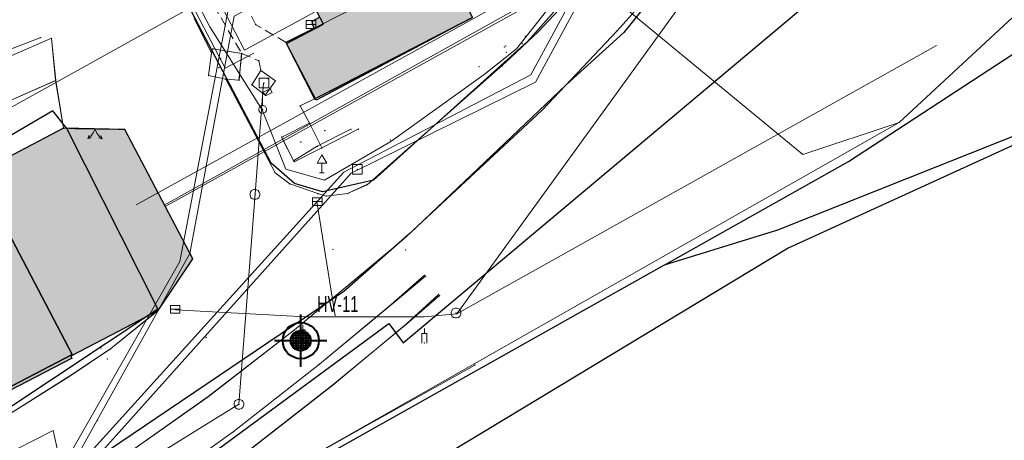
# Model space of a CAD drawing. Header units: metres. Extents: x -535942 to -530626, y -1087729 to -1086275.
# Tile 94 of 247: x -534246 to -534185, y -1086961 to -1086934. Entities that reach past the tile are written whole.
import ezdxf
from ezdxf.enums import TextEntityAlignment as Align

# ---------------------------------------------------------------- set-up
doc = ezdxf.new("R2010")
doc.units = ezdxf.units.M
doc.linetypes.add('C_2', pattern=[0.9, 0.6, -0.3])
for name, color, linetype in [('18', 7, 'Continuous'), ('2', 7, 'Continuous'), ('23', 7, 'Continuous'), ('25', 7, 'Continuous'), ('32', 7, 'Continuous'), ('34', 7, 'Continuous'), ('8', 7, 'Continuous'), ('_blok katastr', 7, 'Continuous'), ('_blok SS sítě', 7, 'Continuous'), ('_blok vrty G Consult', 7, 'Continuous'), ('_blok zaměření - nové', 7, 'Continuous'), ('AG_srafy SS budovy', 252, 'Continuous'), ('Hodnoty_hladiny', 7, 'Continuous'), ('Vrty_popis', 7, 'Continuous')]:
    doc.layers.add(name, color=color, linetype=linetype)
doc.layers.add('AG revizni oblacek', color=111, linetype='Continuous', plot=False)
doc.layers.add('AG_revizni oblacek', color=111, linetype='Continuous', plot=False)
for name, color, linetype, lineweight in [('AG slabo podzemni', 251, 'G_VED_670_PN', 13), ('AG voda chladící přívod', 120, 'HP_02_920CHVP', 13), ('AG voda chladící vratna', 120, 'HP_02_921CHVV', 13), ('AG_SS kanal_déšť', 251, 'G_POTR_626_PN', 13), ('AG_SS osvětlení', 251, 'HP_04_VO', 13), ('AG_SS parovod', 251, 'G_POTR_654_PN', 13), ('AG_SS voda pitna', 251, 'G_POTR_616_PN', 13)]:
    doc.layers.add(name, color=color, linetype=linetype, lineweight=lineweight)
for name, color, linetype, lineweight, true_color in [('AG_Demolice', 7, 'Continuous', 25, 0xff8000), ('BT_hranice_budov', 7, 'Continuous', 30, 0x007f00), ('Značka předmět vrt', 7, 'Continuous', 0, 0x27eff2)]:
    doc.layers.add(name, color=color, linetype=linetype, lineweight=lineweight, true_color=true_color)
doc.layers.add('BT_hranice_parcel', color=7, linetype='Continuous', true_color=0x007f00)
doc.layers.add('BT_vnitrni_kresby', color=7, linetype='Continuous', true_color=0x007f00)
doc.styles.add('PM-Poznámka', font='ARIALN.TTF', dxfattribs={"width": 0.8})
doc.styles.add('ROMANS', font='romans')
doc.styles.get("Standard").update_dxf_attribs({"font": 'ARIALN.TTF'})
doc.linetypes.add('G_POTR_616_PN', pattern='A,0.5,-1,2,-6.5,[2,hpfmlin.shx,S=1,R=0,X=0,Y=0],-6.5,2,-1,0.5', length=20)
doc.linetypes.add('G_POTR_626_PN', pattern='A,0.5,-1,2,-6.5,[8,hpfmlin.shx,S=1,R=0,X=0,Y=0],-6.5,2,-1,0.5', length=20)
doc.linetypes.add('G_POTR_654_PN', pattern='A,0.5,-1,2,-6.5,[18,hpfmlin.shx,S=1,R=0,X=0,Y=0],-6.5,2,-1,0.5', length=20)
doc.linetypes.add('G_VED_670_PN', pattern='A,0.5,-1,2,-6.5,[31,hpfmlin.shx,S=1,R=0,X=0,Y=0],-6.5,2,-1,0.5', length=20)
doc.linetypes.add('HP_02_920CHVP', pattern='A,0.5,-1.2,-6.5,[3,hpfmlin.shx,S=1,R=0,X=0,Y=0],-0.8,["CHVP",Standard,S=1.7,R=0,X=3,Y=-0.8],-9,2,-1,0.5', length=21.5)
doc.linetypes.add('HP_02_921CHVV', pattern='A,0.5,-1.2,-6.5,[3,hpfmlin.shx,S=1,R=0,X=0,Y=0],-0.8,["CHVV",Standard,S=1.7,R=0,X=3,Y=-0.8],-9,2,-1,0.5', length=21.5)
doc.linetypes.add('HP_04_VO', pattern='A,0.5,-1,2,-5,[28,hpfmlin.shx,S=1,R=0,X=0,Y=0],-0.8,["VO",ROMANS,S=1.7,R=0,X=2.75,Y=-0.8],-7,2,-1,0.5', length=19.8)
doc.dimstyles.new('RP_Poznámkový', dxfattribs={"dimscale": 0, "dimtxt": 2, "dimasz": 2, "dimexe": 0, "dimexo": 5, "dimgap": 0.5, "dimtad": 1, "dimzin": 1, "dimtxsty": 'PM-Poznámka', "dimblk": 'ARCHTICK', "dimcen": 2.5, "dimclrd": 256, "dimclre": 256, "dimclrt": 256, "dimadec": 5, "dimazin": 0, "dimtm": 1e-09, "dimtfac": 1, "dimtmove": 1, "dimatfit": 3, "dimldrblk": 'CLOSEDBLANK', "dimfxl": 10, "dimfxlon": 1, "dimtfill": 1, "dimlwd": 13, "dimlwe": 13, "dimarcsym": 0})

# ---------------------------------------------------------------- blocks, each defined once
blk = doc.blocks.new('_KATASTR')
at = {"layer": 'BT_hranice_budov', "lineweight": -3}
for points in [[(-534234.21, -1086921.17), (-534236.51, -1086922.38), (-534238.81, -1086918), (-534225.19, -1086911.04), (-534222.93, -1086915.47), (-534229.08, -1086918.61), (-534221.86, -1086932.06), (-534219.63, -1086930.88), (-534217.79, -1086934.36), (-534227.52, -1086939.5), (-534229.37, -1086935.98), (-534227.07, -1086934.77), (-534234.21, -1086921.17)], [(-534242.71, -1086955.35), (-534295.04, -1086982.7), (-534295.44, -1086981.89), (-534359.64, -1087015.44), (-534376.55, -1086982.96), (-534312.53, -1086949.61), (-534312.67, -1086949.34), (-534260.19, -1086922), (-534253.33, -1086935.11), (-534249.09, -1086943.21), (-534248.59, -1086944.16), (-534242.71, -1086955.35)]]:
    blk.add_lwpolyline(points, dxfattribs=at)
at = {"layer": 'BT_hranice_parcel', "lineweight": -3}
for points in [[(-534344.03, -1087032.66), (-534314.99, -1087021.81), (-534305.85, -1087017.47), (-534306.28, -1087016.03), (-534319.97, -1087020.18), (-534307.11, -1087012.85), (-534296.57, -1087005.97), (-534286.39, -1086998.72), (-534279.09, -1086993.44), (-534272.77, -1086988.86), (-534263.58, -1086982.55), (-534264.36, -1086981.27), (-534243.1, -1086968.23), (-534223.01, -1086953.42), (-534222.12, -1086954.63), (-534194.54, -1086931.45), (-534186.7, -1086925.64), (-534173.41, -1086917.25), (-534107.89, -1086876.38), (-534109.47, -1086873.84), (-534112.45, -1086875.3), (-534113.39, -1086873.69)], [(-534205.86, -1086949.78), (-534194.39, -1086943.33), (-534133.38, -1086903.42), (-534120.29, -1086894.9), (-534105.84, -1086886.21), (-534127.7, -1086909.15), (-534141.59, -1086920.35), (-534174.84, -1086938.05), (-534198.81, -1086947.6), (-534205.86, -1086949.78)], [(-534173.64, -1086887.86), (-534179.28, -1086895.59), (-534183.23, -1086899.51), (-534184.9, -1086901.14), (-534189.41, -1086909.99), (-534197.65, -1086922.06), (-534200.92, -1086926.02), (-534208.38, -1086935.29), (-534211.96, -1086938.55), (-534221.67, -1086947.8), (-534225.8, -1086951.43), (-534273.85, -1086983.9)], [(-534203.7, -1086923.82), (-534214.37, -1086935.85), (-534223.95, -1086944.49), (-534227.12, -1086945.21), (-534228.88, -1086944.7), (-534230.33, -1086943.42), (-534244.94, -1086915.53), (-534245.17, -1086914.38), (-534244.81, -1086911.08), (-534241.98, -1086908.05), (-534238.09, -1086906.48), (-534236.63, -1086907.78), (-534236.66, -1086911.25), (-534236.07, -1086915.41), (-534232.89, -1086913.77), (-534232.44, -1086904.43), (-534231.63, -1086903.42), (-534195.51, -1086911.87)], [(-534361.22, -1087021.89), (-534276.34, -1086978.24), (-534253.42, -1086963.15), (-534237.38, -1086952.51), (-534243.05, -1086941.27), (-534243.92, -1086940.17), (-534249.09, -1086943.21), (-534253.33, -1086935.11), (-534249.1, -1086925.82), (-534251.76, -1086920.85), (-534253.81, -1086919.31), (-534254.49, -1086917.85), (-534256.12, -1086916.74), (-534258.85, -1086917.23), (-534270.38, -1086923.13), (-534275.37, -1086925.65), (-534286.23, -1086931.17), (-534363.28, -1086971.23)], [(-534221.86, -1086932.06), (-534219.63, -1086930.88), (-534217.79, -1086934.36), (-534227.52, -1086939.5), (-534229.37, -1086935.98), (-534227.07, -1086934.77), (-534234.21, -1086921.17)], [(-534376.55, -1086982.96), (-534359.64, -1087015.44), (-534295.44, -1086981.89), (-534295.04, -1086982.7), (-534242.71, -1086955.35), (-534248.59, -1086944.16), (-534249.09, -1086943.21)], [(-534205.86, -1086949.78), (-534228.41, -1086962.47), (-534247.19, -1086975.55), (-534296.08, -1087010.03), (-534296.09, -1087010.12), (-534296.26, -1087011.72), (-534307.96, -1087020.8), (-534311.04, -1087022.12), (-534329.96, -1087030.2), (-534390.46, -1087060.51), (-534433.44, -1087086.3)]]:
    blk.add_lwpolyline(points, dxfattribs=at)
at = {"layer": 'BT_vnitrni_kresby', "lineweight": -3}
for points in [[(-534174.84, -1086938.05), (-534198.15, -1086948.72)], [(-534198.15, -1086948.72), (-534233.54, -1086970.12)]]:
    blk.add_lwpolyline(points, dxfattribs=at)
blk = doc.blocks.new('kanalizace SS')
at = {"layer": 'AG_SS kanal_déšť', "ltscale": 0.7}
for p, q in [((-534231.987, -1086936.385), (-534241.402, -1086918.237)), ((-534195.66, -1086920.86), (-534218.77, -1086952.81)), ((-534227.629, -1086934.022), (-534231.987, -1086936.385)), ((-534218.77, -1086952.81), (-534188.924, -1086936.093)), ((-534230.81, -1086938.43), (-534231.33, -1086945.35)), ((-534231.33, -1086945.35), (-534232.33, -1086958.45)), ((-534242.81, -1086964.9), (-534232.33, -1086958.45)), ((-534260.265, -1086968.456), (-534243.888, -1086960.077)), ((-534243.888, -1086960.077), (-534242.81, -1086964.9))]:
    blk.add_line(p, q, dxfattribs=at)
for points in [[(-534227.48, -1086945.81), (-534226.332, -1086952.951)], [(-534236.27, -1086952.56), (-534228.194, -1086953.006), (-534220.794, -1086953.006), (-534218.77, -1086952.81)]]:
    blk.add_lwpolyline(points, dxfattribs=at)
blk = doc.blocks.new('ss pitná voda')
at = {"layer": 'AG_SS voda pitna', "ltscale": 0.7}
blk.add_lwpolyline([(-534244.78, -1086915.352), (-534233.186, -1086937.51), (-534231.4, -1086936.579)], dxfattribs=at)
blk = doc.blocks.new('ss prumyslová voda')
at = {"layer": 'AG voda chladící přívod', "color": 251, "lineweight": 13}
for points in [[(-534230.64, -1086927.97), (-534232.063, -1086929.003), (-534236.013, -1086949.563), (-534242.856, -1086961.561), (-534375.22, -1087030.798), (-534383.662, -1087027.603), (-534385.089, -1087027.887)], [(-534228.765, -1086932.2), (-534232.636, -1086934.267), (-534235.391, -1086949.063), (-534242.83, -1086962.464), (-534375.663, -1087031.85), (-534381.875, -1087048.253), (-534417.469, -1087065.847), (-534522.394, -1087094.497), (-534567.191, -1087105.996), (-534637.656, -1087123.005), (-534637.706, -1087136.313), (-534642.249, -1087137.58), (-534646.477, -1087121.058)], [(-534232.75, -1086932.284), (-534249.831, -1086941.794)]]:
    blk.add_lwpolyline(points, dxfattribs=at)
at = {"layer": 'AG voda chladící vratna', "color": 251, "lineweight": 13}
for points in [[(-534478.219, -1087102.922), (-534477.666, -1087102.752), (-534477.325, -1087102.284), (-534483.284, -1087083.999), (-534417.317, -1087066.303), (-534381.469, -1087048.608), (-534375.182, -1087032.129), (-534241.398, -1086962.004), (-534225.343, -1086944.043), (-534213.877, -1086938.385), (-534201.189, -1086914.918), (-534201.442, -1086914.416)], [(-534384.971, -1087028.357), (-534383.662, -1087028.06), (-534375.321, -1087031.381), (-534241.563, -1086961.434), (-534225.803, -1086944.001), (-534214.161, -1086937.933), (-534201.658, -1086914.834), (-534201.778, -1086914.586)]]:
    blk.add_lwpolyline(points, dxfattribs=at)
blk = doc.blocks.new('ss_vo')
at = {"layer": 'AG_SS osvětlení', "ltscale": 0.7}
for p, q in [((-534241.7436, -1086920.46534), (-534234.14299, -1086934.92985)), ((-534197.23072, -1086942.89627), (-534218.58241, -1086925.27187)), ((-534215.05695, -1086936.30143), (-534206.478, -1086925.449)), ((-534191.249, -1086940.888), (-534178.47933, -1086929.05645)), ((-534234.14299, -1086934.92985), (-534230.891, -1086940.1)), ((-534217.06558, -1086937.90834), (-534215.05695, -1086936.30143)), ((-534222.888, -1086942.081), (-534217.06558, -1086937.90834)), ((-534230.891, -1086940.1), (-534229.41866, -1086943.80032)), ((-534227.726, -1086961.642), (-534191.249, -1086940.888)), ((-534197.23072, -1086942.89627), (-534191.249, -1086940.888)), ((-534227.00956, -1086944.489), (-534222.888, -1086942.081)), ((-534229.41866, -1086943.80032), (-534227.00956, -1086944.489))]:
    blk.add_line(p, q, dxfattribs=at)
blk = doc.blocks.new('ss sdělovací kabel')
at = {"layer": 'AG slabo podzemni', "ltscale": 0.7}
blk.add_line((-534236.92912, -1086946.13914), (-534162.46729, -1086904.80593), dxfattribs=at)
blk = doc.blocks.new('ss_pára')
at = {"layer": 'AG_SS parovod', "ltscale": 0.7}
for p, q in [((-534238.73, -1086946.027), (-534163.406, -1086904.381)), ((-534163.004, -1086904.783), (-534236.982, -1086946.039))]:
    blk.add_line(p, q, dxfattribs=at)
blk = doc.blocks.new('Z38')
at = {"color": 0, "lineweight": -2}
for p, q in [((0.3, 0.24), (-0.3, 0.24)), ((-0.3, 0.24), (-0.3, -0.24)), ((-0.3, 0), (0.3, 0)), ((0.3, -0.24), (0.3, 0.24)), ((-0.3, -0.24), (0.3, -0.24))]:
    blk.add_line(p, q, dxfattribs=at)
blk = doc.blocks.new('Z620')
at = {"color": 0, "lineweight": -2}
for p, q in [((-0.3, 0.06), (-0.27, 0.15)), ((-0.3, -0.06), (-0.3, 0.06)), ((-0.27, 0.15), (-0.21, 0.24)), ((-0.21, 0.24), (-0.06, 0.3)), ((-0.06, 0.3), (0.06, 0.3)), ((0.06, 0.3), (0.21, 0.24)), ((0.21, 0.24), (0.27, 0.15)), ((0.27, 0.15), (0.3, 0.06)), ((0.3, 0.06), (0.3, -0.06)), ((-0.24, -0.21), (-0.3, -0.06)), ((-0.15, -0.27), (-0.24, -0.21)), ((-0.06, -0.3), (-0.15, -0.27)), ((0.06, -0.3), (-0.06, -0.3)), ((0.15, -0.27), (0.06, -0.3)), ((0.24, -0.21), (0.15, -0.27)), ((0.3, -0.06), (0.24, -0.21))]:
    blk.add_line(p, q, dxfattribs=at)
blk = doc.blocks.new('Z527')
at = {"color": 0, "lineweight": -2}
for p, q in [((0, 1.11), (-0.3, 0.6)), ((0.3, 0.6), (0, 1.11)), ((-0.3, 0.6), (0.3, 0.6)), ((-0.15, 0), (0.15, 0)), ((0, 0), (0, 0.6))]:
    blk.add_line(p, q, dxfattribs=at)
blk = doc.blocks.new('Z608')
at = {"color": 0, "lineweight": -2}
for p, q in [((0.3, 0.3), (-0.3, 0.3)), ((-0.3, 0.3), (-0.3, -0.3)), ((0.3, -0.3), (0.3, 0.3)), ((-0.3, -0.3), (0.3, -0.3))]:
    blk.add_line(p, q, dxfattribs=at)
blk = doc.blocks.new('Z13')
at = {"color": 0, "lineweight": -2}
for p, q in [((0, 1.05), (0.54, 1.32)), ((0.48, 1.29), (0.6, 1.05)), ((0, 0.24), (0, 1.05)), ((0.18, 0.84), (0.06, 1.08)), ((0.6, 1.05), (0.18, 0.84)), ((-0.24, 0.06), (-0.18, 0.18)), ((-0.24, -0.06), (-0.24, 0.06)), ((-0.18, 0.18), (-0.06, 0.24)), ((-0.06, 0.24), (0.06, 0.24)), ((0.06, 0.24), (0.18, 0.18)), ((0.18, 0.18), (0.24, 0.06)), ((0.24, 0.06), (0.24, -0.06)), ((-0.18, -0.18), (-0.24, -0.06)), ((-0.06, -0.24), (-0.18, -0.18)), ((0.06, -0.24), (-0.06, -0.24)), ((0.18, -0.18), (0.06, -0.24)), ((0.24, -0.06), (0.18, -0.18))]:
    blk.add_line(p, q, dxfattribs=at)
blk = doc.blocks.new('Z412')
at = {"color": 0, "lineweight": -2}
for p, q in [((0, 0.6), (0, 0.9)), ((-0.15, 0), (-0.15, 0.6)), ((-0.15, 0.6), (0.15, 0.6)), ((0.15, 0.6), (0.15, 0))]:
    blk.add_line(p, q, dxfattribs=at)
blk = doc.blocks.new('Z58')
at = {"color": 0, "lineweight": -2}
for p, q in [((-0.45, 0.6), (-0.24, 0.42)), ((-0.45, 0.6), (-0.36, 0.39)), ((-0.45, 0.6), (-0.24, 0.54)), ((-0.24, 0.42), (-0.12, 0.24)), ((-0.12, 0.24), (0, 0)), ((0, 0), (0.12, 0.24)), ((0.12, 0.24), (0.24, 0.42)), ((0.24, 0.42), (0.45, 0.6)), ((0.45, 0.6), (0.24, 0.54)), ((0.45, 0.6), (0.36, 0.39))]:
    blk.add_line(p, q, dxfattribs=at)
blk = doc.blocks.new('doměř')
at = {"layer": '18', "color": 252, "linetype": 'Continuous', "lineweight": 13}
for p in [(-534231.279, -1086934.807), (-534227.853, -1086934.79), (-534227.794, -1086934.601), (-534227.68, -1086935.043), (-534213.71, -1086935.25), (-534208.8, -1086935.18), (-534244.661, -1086935.613), (-534243.988, -1086935.654), (-534229.396, -1086935.913), (-534214.69, -1086935.98), (-534214.5, -1086935.53), (-534234.028, -1086936.546), (-534233.95, -1086936.301), (-534232.162, -1086936.591), (-534215.82, -1086936.19), (-534215.74, -1086936.13), (-534215.69, -1086936.53), (-534233.458, -1086936.929), (-534231.087, -1086937.048), (-534215.73, -1086937.14), (-534233.583, -1086937.486), (-534230.963, -1086937.655), (-534217.4, -1086937.42), (-534215.95, -1086937.39), (-534243.735, -1086938.29), (-534234.22, -1086937.972), (-534233.146, -1086938.196), (-534232.326, -1086938.262), (-534230.766, -1086938.444), (-534230.525, -1086938.171), (-534230.064, -1086938.296), (-534231.532, -1086938.541), (-534230.69, -1086939.188), (-534227.626, -1086939.428), (-534230.863, -1086940.078), (-534228.522, -1086939.859), (-534213.45, -1086940.12), (-534227.938, -1086940.934), (-534243.242, -1086941.251), (-534242.536, -1086941.284), (-534239.83, -1086941.331), (-534239.438, -1086941.337), (-534226.985, -1086941.403), (-534225.357, -1086941.316), (-534224.907, -1086941.313), (-534229.672, -1086941.8), (-534228.476, -1086942.106), (-534222.9, -1086941.99), (-534227.463, -1086942.375), (-534227.173, -1086942.482), (-534228.933, -1086943.278), (-534228.892, -1086943.341), (-534224.966, -1086943.815), (-534230.083, -1086944.025), (-534227.167, -1086944.031), (-534229.167, -1086944.716), (-534224.363, -1086944.766), (-534231.338, -1086945.375), (-534227.457, -1086945.821), (-534227.424, -1086945.327), (-534226.896, -1086945.476), (-534225.574, -1086945.323), (-534222.11, -1086948.184), (-534226.476, -1086948.795), (-534221.953, -1086948.848), (-534235.205, -1086949.397), (-534229.748, -1086949.014), (-534220.776, -1086950.411), (-534220.714, -1086950.476), (-534219.909, -1086951.611), (-534219.845, -1086951.682), (-534237.349, -1086952.595), (-534236.298, -1086952.534), (-534222.867, -1086952.263), (-534218.82, -1086952.769), (-534228.874, -1086953.823), (-534221.893, -1086953.431), (-534234.371, -1086954.293), (-534228.359, -1086954.409), (-534240.922, -1086954.94), (-534240.319, -1086955), (-534220.789, -1086954.642), (-534242.778, -1086955.428), (-534242.721, -1086955.584), (-534240.516, -1086955.634), (-534227.309, -1086955.954), (-534217.652, -1086956.011), (-534242.91, -1086956.733), (-534226.48, -1086957.253), (-534234.247, -1086957.976), (-534232.333, -1086958.449), (-534241.118, -1086959.445), (-534232.683, -1086960.169), (-534224.976, -1086960.106)]:
    blk.add_point(p, dxfattribs=at)
at = {"layer": '2', "color": 252, "linetype": 'Continuous', "lineweight": 13}
for p, q in [((-534208.8, -1086935.18), (-534203.96, -1086929.77)), ((-534219.64, -1086930.93), (-534229.4, -1086935.91)), ((-534211.52, -1086932.9), (-534213.71, -1086935.25)), ((-534235.123, -1086934.42), (-534234.028, -1086936.546)), ((-534227.304, -1086934.34), (-534227.794, -1086934.601)), ((-534227.794, -1086934.601), (-534227.68, -1086935.043)), ((-534217.87, -1086934.37), (-534227.63, -1086939.43)), ((-534227.68, -1086935.043), (-534229.396, -1086935.913)), ((-534213.71, -1086935.25), (-534215.73, -1086937.14)), ((-534213.45, -1086940.12), (-534208.8, -1086935.18)), ((-534243.735, -1086938.29), (-534243.988, -1086935.654)), ((-534229.396, -1086935.913), (-534227.626, -1086939.428)), ((-534234.028, -1086936.546), (-534234.22, -1086937.972)), ((-534233.95, -1086936.301), (-534234.028, -1086936.546)), ((-534232.162, -1086936.591), (-534233.95, -1086936.301)), ((-534232.326, -1086938.262), (-534232.162, -1086936.591)), ((-534215.73, -1086937.14), (-534224.36, -1086944.77)), ((-534250.271, -1086941.134), (-534243.735, -1086938.29)), ((-534243.735, -1086938.29), (-534243.242, -1086941.251)), ((-534234.22, -1086937.972), (-534233.146, -1086938.196)), ((-534233.146, -1086938.196), (-534232.326, -1086938.262)), ((-534233.146, -1086938.196), (-534230.083, -1086944.025)), ((-534226.465, -1086938.843), (-534227.626, -1086939.428)), ((-534222.11, -1086948.18), (-534213.45, -1086940.12)), ((-534227.173, -1086942.482), (-534227.938, -1086940.934)), ((-534248.697, -1086944.106), (-534243.242, -1086941.251)), ((-534243.242, -1086941.251), (-534242.536, -1086941.284)), ((-534242.536, -1086941.284), (-534239.83, -1086941.331)), ((-534239.83, -1086941.331), (-534239.438, -1086941.337)), ((-534239.438, -1086941.337), (-534235.205, -1086949.397)), ((-534229.672, -1086941.8), (-534228.892, -1086943.341)), ((-534230.083, -1086944.025), (-534229.167, -1086944.716)), ((-534229.167, -1086944.716), (-534227.424, -1086945.327)), ((-534225.574, -1086945.323), (-534224.363, -1086944.766)), ((-534227.424, -1086945.327), (-534226.896, -1086945.476)), ((-534226.896, -1086945.476), (-534225.574, -1086945.323)), ((-534228.874, -1086953.823), (-534222.11, -1086948.184)), ((-534235.205, -1086949.397), (-534237.349, -1086952.595)), ((-534220.776, -1086950.411), (-534222.867, -1086952.263)), ((-534222.867, -1086952.263), (-534220.714, -1086950.476)), ((-534221.893, -1086953.431), (-534219.909, -1086951.611)), ((-534219.845, -1086951.682), (-534221.893, -1086953.431)), ((-534237.349, -1086952.595), (-534242.778, -1086955.428)), ((-534237.349, -1086952.595), (-534240.319, -1086955)), ((-534222.867, -1086952.263), (-534227.309, -1086955.954)), ((-534234.247, -1086957.976), (-534228.874, -1086953.823)), ((-534226.48, -1086957.253), (-534221.893, -1086953.431)), ((-534240.319, -1086955), (-534242.91, -1086956.733)), ((-534242.721, -1086955.584), (-534254.344, -1086961.61)), ((-534242.778, -1086955.428), (-534242.721, -1086955.584)), ((-534227.309, -1086955.954), (-534232.683, -1086960.169)), ((-534242.91, -1086956.733), (-534249.485, -1086960.846)), ((-534231.846, -1086961.431), (-534226.48, -1086957.253)), ((-534239.851, -1086961.944), (-534234.247, -1086957.976)), ((-534232.683, -1086960.169), (-534238.553, -1086964.351))]:
    blk.add_line(p, q, dxfattribs=at)
blk = doc.blocks.new('Zaměření - zekan')
at = {"layer": 'AG_srafy SS budovy', "transparency": 33554602}
h = blk.add_hatch(color=256, dxfattribs=at)
h.dxf.hatch_style = 1
h.paths.add_polyline_path([(-534453.325, -1086966.969), (-534443.64, -1086964.47), (-534440.42, -1086963.61), (-534440.62, -1086962.77), (-534438.161, -1086962.135), (-534435.9, -1086961.56), (-534432.06, -1086960.58), (-534428.7, -1086959.69), (-534425.4, -1086958.85), (-534423.57, -1086958.39), (-534414.04, -1086955.97), (-534414.64, -1086953.75), (-534414.91, -1086952.73), (-534415.05, -1086952.24), (-534415.31, -1086951.23), (-534416.63, -1086946.34), (-534428.91, -1086949.44), (-534437.35, -1086951.61), (-534443.56, -1086953.24), (-534443.06, -1086955.13), (-534448.34, -1086956.52), (-534449.54, -1086956.83), (-534450.23, -1086957.02), (-534451.64, -1086957.39), (-534454.12, -1086958.04), (-534454.72, -1086958.19), (-534455.72, -1086958.46), (-534455.285, -1086960.065), (-534454.35, -1086963.34), (-534454.176, -1086963.958), (-534454.137, -1086964.098), (-534454.061, -1086964.37)])
h.paths.add_polyline_path([(-534449.11, -1086987.51), (-534445.794, -1086986.657), (-534443.94, -1086986.148), (-534443.968, -1086986.042), (-534442.31, -1086985.609), (-534441.179, -1086985.314), (-534431.78, -1086982.86), (-534426.34, -1086981.45), (-534426.27, -1086981.61), (-534423.234, -1086980.828), (-534421.037, -1086980.226), (-534414.29, -1086978.5), (-534410.17, -1086977.42), (-534409.67, -1086979.54), (-534407.98, -1086979.1), (-534405.71, -1086987.99), (-534405.64, -1086987.96), (-534405.57, -1086988.16), (-534405.509, -1086988.144), (-534404.631, -1086991.451), (-534404.368, -1086992.439), (-534403.734, -1086994.828), (-534403.627, -1086995.219), (-534399.381, -1086994.059), (-534393.93, -1086992.57), (-534392.974, -1086996.329), (-534392.378, -1086998.675), (-534391.96, -1087000.32), (-534391.274, -1087003.026), (-534389.51, -1087009.99), (-534387.84, -1087016.44), (-534385.756, -1087024.283), (-534384.58, -1087028.84), (-534384.22, -1087030.49), (-534394.01, -1087033.1), (-534393.06, -1087036.8), (-534392.78, -1087038.03)])
h.paths.add_polyline_path([(-534376.66, -1086982.86), (-534371.91, -1086992.08), (-534367.61, -1087000.29), (-534367.52, -1087000.44), (-534366.9, -1087001.62), (-534367.54, -1087001.98), (-534367.737, -1087002.086), (-534371.55, -1087004.13), (-534370.982, -1087005.221), (-534369.18, -1087008.63), (-534362.31, -1087021.78), (-534361.701, -1087022.93), (-534357.45, -1087020.68), (-534357.97, -1087019.22), (-534358.37, -1087018.01), (-534358.76, -1087016.83), (-534358.99, -1087016.22), (-534359.29, -1087015.33), (-534353.16, -1087012.14), (-534339.04, -1087004.84), (-534326.38, -1086998.22), (-534319.16, -1086994.47), (-534316.78, -1086998.99), (-534313.36, -1086997.22), (-534311.16, -1086996.07), (-534306.79, -1086993.79), (-534304.55, -1086992.63), (-534299.59, -1086990.04), (-534302, -1086985.39), (-534295.73, -1086982.11), (-534295.21, -1086982.98), (-534290.74, -1086980.63), (-534289.54, -1086982.76), (-534285.689, -1086980.559), (-534286.82, -1086978.58), (-534284.28, -1086977.22), (-534283.235, -1086976.681), (-534281.191, -1086975.648), (-534277.969, -1086973.961), (-534276.84, -1086973.37), (-534273.85, -1086971.79), (-534272.96, -1086971.31), (-534269.71, -1086969.61), (-534269.14, -1086969.31), (-534256.54, -1086962.76), (-534254.34, -1086961.61), (-534242.72, -1086955.58), (-534242.78, -1086955.43), (-534237.35, -1086952.6), (-534235.21, -1086949.4), (-534239.44, -1086941.34), (-534243.24, -1086941.25), (-534248.7, -1086944.11), (-534250.27, -1086941.13), (-534250.442, -1086940.78), (-534251.11, -1086939.54), (-534251.404, -1086938.86), (-534251.692, -1086938.244), (-534253.292, -1086935.242), (-534253.68, -1086934.506), (-534255.34, -1086931.42), (-534255.99, -1086930.13), (-534256.1, -1086929.92), (-534258.1, -1086926.1), (-534260.25, -1086921.97), (-534262.07, -1086922.92), (-534262.15, -1086922.98), (-534266.77, -1086925.44), (-534269.601, -1086926.909), (-534276.25, -1086930.36), (-534283.82, -1086934.31), (-534286.48, -1086935.71), (-534290.01, -1086937.545), (-534293.027, -1086939.097), (-534298.265, -1086941.82), (-534312.71, -1086949.33), (-534312.609, -1086949.519), (-534323.27, -1086955.1), (-534323.4, -1086955.17), (-534326.4, -1086956.7), (-534326.563, -1086956.785), (-534333.51, -1086960.401), (-534334.43, -1086960.88), (-534340.99, -1086964.26), (-534348.06, -1086967.99), (-534354.88, -1086971.555), (-534355.52, -1086971.89), (-534363.33, -1086975.94), (-534365.497, -1086977.064), (-534366.701, -1086977.688), (-534369.792, -1086979.291), (-534372.79, -1086980.846), (-534373.898, -1086981.423)])
h.paths.add_polyline_path([(-534225.31, -1086925.38), (-534227.21, -1086921.67), (-534228.94, -1086918.39), (-534222.95, -1086915.33), (-534223.49, -1086914.23), (-534224.055, -1086913.14), (-534224.584, -1086912.119), (-534225.22, -1086910.92), (-534225.33, -1086910.97), (-534229.4, -1086913.05), (-534232.81, -1086914.82), (-534233.83, -1086915.32), (-534235.03, -1086915.94), (-534238.81, -1086917.9), (-534236.52, -1086922.26), (-534234.28, -1086921.14), (-534233.59, -1086922.49), (-534231.31, -1086927.09), (-534227.3, -1086934.34), (-534227.79, -1086934.6), (-534227.68, -1086935.04), (-534229.402, -1086935.906), (-534227.63, -1086939.43), (-534226.47, -1086938.84), (-534217.79, -1086934.36), (-534219.631, -1086930.881), (-534221.853, -1086932.073), (-534224.064, -1086927.94)])
h.paths.add_polyline_path([(-534218.17, -1086907.24), (-534217.95, -1086907.68), (-534217.87, -1086907.62), (-534216.61, -1086910.03), (-534216.54, -1086910.155), (-534215.04, -1086913.13), (-534214.84, -1086913.49), (-534214.58, -1086913.36), (-534211.872, -1086911.912), (-534205.614, -1086908.665), (-534200.059, -1086905.833), (-534197.021, -1086904.268), (-534200.25, -1086898), (-534206.136, -1086901.043), (-534211.994, -1086904.075)])
h.paths.add_polyline_path([(-534204.81, -1086909.35), (-534204.26, -1086910.42), (-534206.72, -1086911.82), (-534204.65, -1086915.78), (-534198.56, -1086912.7), (-534200.8, -1086908.63), (-534203.55, -1086910.02), (-534204.07, -1086908.98)])
h.paths.add_polyline_path([(-534195.75, -1086896.47), (-534199.09, -1086898.18), (-534196.17, -1086903.85), (-534195.872, -1086903.697), (-534194.67, -1086903.07), (-534192.88, -1086902.14), (-534194.66, -1086898.61), (-534195.18, -1086897.6)])
h.paths.add_polyline_path([(-534084.41, -1086796.39), (-534085.46, -1086796.99), (-534086.03, -1086797.3), (-534089.99, -1086799.53), (-534091.27, -1086800.26), (-534090.926, -1086800.878), (-534105.36, -1086808.92), (-534099.72, -1086818.96), (-534099.63, -1086819.17), (-534085.25, -1086811.1), (-534085.18, -1086811.21), (-534081.15, -1086808.94), (-534081.954, -1086801.31), (-534084.05, -1086801.531), (-534080.645, -1086800.125), (-534082.403, -1086800.125)])
edge = h.paths.add_edge_path()
edge.add_arc((-534100.213, -1086794.682), 2.831, 0, 360)
h.paths.add_polyline_path([(-534099.94, -1086778.89), (-534103.97, -1086781.3), (-534100.2, -1086787.73), (-534099.26, -1086789.35), (-534095.15, -1086786.92)])
h.paths.add_polyline_path([(-534107.32, -1086754.82), (-534114.77, -1086759.06), (-534107.17, -1086772.4), (-534104.69, -1086771), (-534100.77, -1086768.78), (-534099.767, -1086768.215)])
h.paths.add_polyline_path([(-534117.45, -1086774.96), (-534116.11, -1086777.42), (-534114.41, -1086776.46), (-534113.26, -1086775.8), (-534111.02, -1086774.53), (-534109.715, -1086773.79), (-534109.3, -1086773.55), (-534110.665, -1086771.131)])
at = {"layer": '18', "color": 252, "lineweight": 15}
for p in [(-534231.28, -1086934.81), (-534227.85, -1086934.79), (-534227.79, -1086934.6), (-534227.68, -1086935.04), (-534244.66, -1086935.61), (-534243.99, -1086935.65), (-534229.4, -1086935.91), (-534234.03, -1086936.55), (-534233.95, -1086936.3), (-534232.16, -1086936.59), (-534233.46, -1086936.93), (-534231.09, -1086937.05), (-534233.58, -1086937.49), (-534230.96, -1086937.66), (-534243.74, -1086938.29), (-534234.22, -1086937.97), (-534233.15, -1086938.2), (-534232.33, -1086938.26), (-534230.77, -1086938.44), (-534230.53, -1086938.17), (-534230.06, -1086938.3), (-534231.53, -1086938.54), (-534230.69, -1086939.19), (-534227.63, -1086939.43), (-534230.86, -1086940.08), (-534228.52, -1086939.86), (-534227.94, -1086940.93), (-534243.24, -1086941.25), (-534242.54, -1086941.28), (-534239.83, -1086941.33), (-534239.44, -1086941.34), (-534226.99, -1086941.4), (-534225.36, -1086941.32), (-534224.91, -1086941.31), (-534229.67, -1086941.8), (-534228.48, -1086942.11), (-534227.46, -1086942.38), (-534227.17, -1086942.48), (-534228.93, -1086943.28), (-534228.89, -1086943.34), (-534224.97, -1086943.82), (-534230.08, -1086944.03), (-534227.17, -1086944.03), (-534229.17, -1086944.72), (-534224.36, -1086944.77), (-534231.34, -1086945.38), (-534227.46, -1086945.82), (-534227.42, -1086945.33), (-534226.9, -1086945.48), (-534225.57, -1086945.32), (-534222.11, -1086948.18), (-534226.48, -1086948.8), (-534221.95, -1086948.85), (-534235.21, -1086949.4), (-534229.75, -1086949.01), (-534220.78, -1086950.41), (-534220.71, -1086950.48), (-534219.91, -1086951.61), (-534219.85, -1086951.68), (-534236.3, -1086952.53), (-534222.87, -1086952.26), (-534237.35, -1086952.6), (-534218.82, -1086952.77), (-534228.87, -1086953.82), (-534221.89, -1086953.43), (-534234.37, -1086954.29), (-534228.36, -1086954.41), (-534240.92, -1086954.94), (-534240.32, -1086955), (-534220.79, -1086954.64), (-534242.78, -1086955.43), (-534242.72, -1086955.58), (-534240.52, -1086955.63), (-534227.31, -1086955.95), (-534217.65, -1086956.01), (-534242.91, -1086956.73), (-534226.48, -1086957.25), (-534234.25, -1086957.98), (-534232.33, -1086958.45), (-534241.12, -1086959.45), (-534232.68, -1086960.17), (-534224.98, -1086960.11)]:
    blk.add_point(p, dxfattribs=at)
at = {"layer": '2', "color": 251, "lineweight": 15}
for p, q in [((-534235.12, -1086934.42), (-534234.03, -1086936.55)), ((-534227.3, -1086934.34), (-534227.79, -1086934.6)), ((-534227.79, -1086934.6), (-534227.68, -1086935.04)), ((-534227.68, -1086935.04), (-534229.4, -1086935.91)), ((-534243.74, -1086938.29), (-534243.99, -1086935.65)), ((-534229.4, -1086935.91), (-534227.63, -1086939.43)), ((-534234.03, -1086936.55), (-534234.22, -1086937.97)), ((-534233.95, -1086936.3), (-534234.03, -1086936.55)), ((-534232.16, -1086936.59), (-534233.95, -1086936.3)), ((-534232.33, -1086938.26), (-534232.16, -1086936.59)), ((-534250.27, -1086941.13), (-534243.74, -1086938.29)), ((-534243.74, -1086938.29), (-534243.24, -1086941.25)), ((-534234.22, -1086937.97), (-534233.15, -1086938.2)), ((-534233.15, -1086938.2), (-534232.33, -1086938.26)), ((-534233.15, -1086938.2), (-534230.08, -1086944.03)), ((-534226.47, -1086938.84), (-534227.63, -1086939.43)), ((-534227.17, -1086942.48), (-534227.94, -1086940.93)), ((-534248.7, -1086944.11), (-534243.24, -1086941.25)), ((-534243.24, -1086941.25), (-534242.54, -1086941.28)), ((-534242.54, -1086941.28), (-534239.83, -1086941.33)), ((-534239.83, -1086941.33), (-534239.44, -1086941.34)), ((-534239.44, -1086941.34), (-534235.21, -1086949.4)), ((-534229.67, -1086941.8), (-534228.89, -1086943.34)), ((-534230.08, -1086944.03), (-534229.17, -1086944.72)), ((-534229.17, -1086944.72), (-534227.42, -1086945.33)), ((-534225.57, -1086945.32), (-534224.36, -1086944.77)), ((-534227.42, -1086945.33), (-534226.9, -1086945.48)), ((-534226.9, -1086945.48), (-534225.57, -1086945.32)), ((-534228.87, -1086953.82), (-534222.11, -1086948.18)), ((-534235.21, -1086949.4), (-534237.35, -1086952.6)), ((-534220.78, -1086950.41), (-534222.87, -1086952.26)), ((-534222.87, -1086952.26), (-534220.71, -1086950.48)), ((-534221.89, -1086953.43), (-534219.91, -1086951.61)), ((-534219.85, -1086951.68), (-534221.89, -1086953.43)), ((-534222.87, -1086952.26), (-534227.31, -1086955.95)), ((-534237.35, -1086952.6), (-534242.78, -1086955.43)), ((-534237.35, -1086952.6), (-534240.32, -1086955)), ((-534234.25, -1086957.98), (-534228.87, -1086953.82)), ((-534226.48, -1086957.25), (-534221.89, -1086953.43)), ((-534240.32, -1086955), (-534242.91, -1086956.73)), ((-534242.72, -1086955.58), (-534254.34, -1086961.61)), ((-534242.78, -1086955.43), (-534242.72, -1086955.58)), ((-534227.31, -1086955.95), (-534232.68, -1086960.17)), ((-534242.91, -1086956.73), (-534249.49, -1086960.85)), ((-534231.85, -1086961.43), (-534226.48, -1086957.25)), ((-534239.85, -1086961.94), (-534234.25, -1086957.98)), ((-534232.68, -1086960.17), (-534238.55, -1086964.35))]:
    blk.add_line(p, q, dxfattribs=at)
at = {"layer": '23', "color": 252, "lineweight": 15}
for p, q in [((-534243.99, -1086935.65), (-534251.45, -1086938.88)), ((-534231.53, -1086938.54), (-534230.96, -1086937.66)), ((-534230.96, -1086937.66), (-534230.06, -1086938.3)), ((-534230.06, -1086938.3), (-534230.69, -1086939.19)), ((-534230.69, -1086939.19), (-534231.53, -1086938.54)), ((-534228.52, -1086939.86), (-534227.63, -1086939.43)), ((-534227.94, -1086940.93), (-534228.52, -1086939.86)), ((-534227.94, -1086940.93), (-534229.67, -1086941.8)), ((-534227.46, -1086942.38), (-534225.36, -1086941.32)), ((-534224.91, -1086941.31), (-534227.17, -1086942.48)), ((-534228.93, -1086943.28), (-534227.46, -1086942.38)), ((-534228.89, -1086943.34), (-534227.17, -1086942.48)), ((-534224.98, -1086960.11), (-534217.65, -1086956.01)), ((-534228.57, -1086962.13), (-534224.98, -1086960.11))]:
    blk.add_line(p, q, dxfattribs=at)
at = {"layer": '25', "color": 252, "linetype": 'C_2', "lineweight": 15}
for p, q in [((-534231.28, -1086934.81), (-534234.23, -1086929.05)), ((-534236.16, -1086929.71), (-534232.16, -1086936.59)), ((-534229.4, -1086935.91), (-534231.28, -1086934.81)), ((-534232.16, -1086936.59), (-534231.09, -1086937.05)), ((-534231.09, -1086937.05), (-534230.96, -1086937.66))]:
    blk.add_line(p, q, dxfattribs=at)
at = {"layer": '34', "color": 252, "lineweight": 15}
blk.add_line((-534244.66, -1086935.61), (-534251.64, -1086938.25), dxfattribs=at)
at = {"layer": 'AG revizni oblacek'}
for points in [[(-534227.3, -1086934.34), (-534227.79, -1086934.6), (-534227.68, -1086935.04), (-534229.402, -1086935.906), (-534227.63, -1086939.43), (-534226.47, -1086938.84), (-534217.79, -1086934.36)], [(-534254.34, -1086961.61), (-534242.72, -1086955.58), (-534242.78, -1086955.43), (-534237.35, -1086952.6), (-534235.21, -1086949.4), (-534239.44, -1086941.34), (-534243.24, -1086941.25), (-534248.7, -1086944.11)]]:
    blk.add_lwpolyline(points, dxfattribs=at)
at = {"layer": '2', "color": 252, "lineweight": 15, "rotation": 178.998}
blk.add_blockref('Z58', (-534241.28, -1086941.31), dxfattribs=at)
at = {"layer": '32', "color": 252, "lineweight": 15}
blk.add_blockref('Z527', (-534227.17, -1086944.03), dxfattribs=at)
at = {"layer": '8', "color": 252, "lineweight": 15}
for name, p in [('Z38', (-534227.85, -1086934.79)), ('Z608', (-534230.77, -1086938.44)), ('Z13', (-534230.86, -1086940.08)), ('Z608', (-534224.97, -1086943.82)), ('Z620', (-534231.34, -1086945.38)), ('Z38', (-534227.46, -1086945.82)), ('Z38', (-534236.3, -1086952.53)), ('Z620', (-534218.82, -1086952.77)), ('Z412', (-534228.36, -1086954.41)), ('Z412', (-534220.79, -1086954.64)), ('Z620', (-534232.33, -1086958.45))]:
    blk.add_blockref(name, p, dxfattribs=at)
at = {"layer": '_blok zaměření - nové', "lineweight": -3}
blk.add_blockref('doměř', (0, 0), dxfattribs=at)
blk = doc.blocks.new('_ARCHTICK')
at = {"color": 0, "linetype": 'ByBlock', "const_width": 0.15}
blk.add_lwpolyline([(-0.5, -0.5), (0.5, 0.5)], dxfattribs=at)
blk = doc.blocks.new('*D80')
at = {"layer": 'AG_revizni oblacek', "linetype": 'Continuous', "lineweight": 13, "transparency": 16777216}
blk.add_arc((-534367.33, -1086974.04), 37.062, 0, 27.51345, dxfattribs=at)
at = {"layer": 'Defpoints', "color": 0, "transparency": 16777216}
for p in [(-534209.374, -1086891.766), (-534367.33, -1086974.04), (-534367.33, -1086974.04), (-534334.536, -1086974.04)]:
    blk.add_point(p, dxfattribs=at)
at = {"layer": 'AG_revizni oblacek', "lineweight": 13, "transparency": 16777216, "xscale": 2, "yscale": 2, "zscale": 2}
for p, rotation in [((-534334.46, -1086956.919), 117.5134533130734), ((-534330.268, -1086974.04), 270.0000000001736)]:
    blk.add_blockref('_ARCHTICK', p, dxfattribs=dict(at, rotation=rotation))
at = {"layer": 'AG_revizni oblacek', "lineweight": -3, "transparency": 16777216, "insert": (-534329.678, -1086964.822), "char_height": 2, "attachment_point": 5, "rotation": 283.75673, "style": 'PM-Poznámka', "bg_fill": 3, "box_fill_scale": 1.1, "bg_fill_color": 256, "bg_fill_true_color": 13158600, "bg_fill_transparency": 0}
blk.add_mtext('27,51345°', dxfattribs=at)
at = {"layer": 'Defpoints', "color": 0, "transparency": 16777216}
blk.add_point((-534330.742, -1086968.133), dxfattribs=at)
blk = doc.blocks.new('_ClosedBlank')
at = {"color": 0, "linetype": 'ByBlock', "lineweight": -2}
for p, q in [((-1, 0.167), (0, 0)), ((-1, 0.167), (-1, -0.167)), ((0, 0), (-1, -0.167))]:
    blk.add_line(p, q, dxfattribs=at)
blk = doc.blocks.new('_vrty G Consult')
at = {"layer": 'Hodnoty_hladiny', "color": 251, "lineweight": 40}
blk.add_point((-534228.484, -1086954.489), dxfattribs=at)
at = {"layer": 'Vrty_popis', "color": 251, "lineweight": 40}
blk.add_point((-534228.484, -1086954.489), dxfattribs=at)
at = {"layer": 'Značka předmět vrt', "color": 251, "linetype": 'Continuous', "lineweight": 40}
for p, q in [((-534228.484, -1086953.865), (-534228.484, -1086952.866)), ((-534227.879, -1086954.334), (-534229.089, -1086954.334)), ((-534227.944, -1086954.176), (-534229.024, -1086954.176)), ((-534228.954, -1086954.076), (-534228.954, -1086954.903)), ((-534228.071, -1086954.02), (-534228.897, -1086954.02)), ((-534228.796, -1086953.948), (-534228.796, -1086955.032)), ((-534228.64, -1086953.885), (-534228.64, -1086955.095)), ((-534228.484, -1086953.865), (-534228.484, -1086955.114)), ((-534228.328, -1086953.885), (-534228.328, -1086955.095)), ((-534228.172, -1086953.948), (-534228.172, -1086955.032)), ((-534228.014, -1086954.076), (-534228.014, -1086954.903)), ((-534229.109, -1086954.49), (-534230.108, -1086954.49)), ((-534227.859, -1086954.49), (-534229.109, -1086954.49)), ((-534227.879, -1086954.646), (-534229.089, -1086954.646)), ((-534227.944, -1086954.802), (-534229.024, -1086954.802)), ((-534228.071, -1086954.958), (-534228.897, -1086954.958)), ((-534226.86, -1086954.49), (-534227.859, -1086954.49)), ((-534228.484, -1086956.114), (-534228.484, -1086955.114))]:
    blk.add_line(p, q, dxfattribs=at)
for radius in [1.125, 0.625]:
    blk.add_circle((-534228.484, -1086954.49), radius, dxfattribs=at)
at = {"layer": 'Vrty_popis', "color": 7, "width": 0.793746}
blk.add_text('HV-11', height=1, dxfattribs=at).set_placement((-534227.473, -1086952.708), (-534224.896, -1086952.708), align=Align.FIT)

msp = doc.modelspace()

# ---------------------------------------------------------------- block references
at = {"layer": '_blok SS sítě'}
for name in ['kanalizace SS', 'ss_pára']:
    msp.add_blockref(name, (0, 0), dxfattribs=at)
at = {"layer": '_blok vrty G Consult', "color": 252}
msp.add_blockref('_vrty G Consult', (0, 0), dxfattribs=at)
at = {"layer": '_blok zaměření - nové', "linetype": 'ByBlock'}
msp.add_blockref('Zaměření - zekan', (0, 0), dxfattribs=at)

# ---------------------------------------------------------------- next in the draw order: dimensions: what is measured, and where the dimension line sits
at = {"layer": 'AG_revizni oblacek', "color": 30, "lineweight": -3, "true_color": 0xf8991e}
dim = msp.add_angular_dim_2l(base=(-534330.74177, -1086968.13291), line1=((-534367.32998, -1086974.04001), (-534209.37411, -1086891.76624)), line2=((-534367.33, -1086974.04), (-534334.53597, -1086974.04)), dimstyle='RP_Poznámkový', override={"dimscale": 0}, dxfattribs=at)
dim.commit()
dim.dimension.update_dxf_attribs({"geometry": '*D80', "text_midpoint": (-534329.67806, -1086964.82195)})

# ---------------------------------------------------------------- next in the draw order: hatches: boundary and pattern name
at = {"layer": 'AG_Demolice', "lineweight": -3}
h = msp.add_hatch(dxfattribs=at)
h.set_pattern_fill('ANSI31', color=253, scale=0.3)
h.set_pattern_definition([(72.51345, (0, 0), (-0.9084826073, 0.28620901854), [])])
edge = h.paths.add_edge_path()
edge.add_line((-534348.841, -1086934.302), (-534347.968, -1086936.438))
edge.add_line((-534347.968, -1086936.438), (-534319.478, -1086924.592))
edge.add_line((-534319.478, -1086924.592), (-534274.751, -1086905.167))
edge.add_line((-534274.751, -1086905.167), (-534233.125, -1086875.625))
edge.add_line((-534233.125, -1086875.625), (-534152.599, -1086830.989))
edge.add_line((-534152.599, -1086830.989), (-534105.758, -1086810.767))
edge.add_line((-534105.758, -1086810.767), (-534106.669, -1086808.657))
edge.add_line((-534106.669, -1086808.657), (-534153.614, -1086828.924))
edge.add_line((-534153.614, -1086828.924), (-534203.732, -1086856.704))
edge.add_line((-534203.732, -1086856.704), (-534235.331, -1086874.349))
edge.add_line((-534235.331, -1086874.349), (-534275.887, -1086903.154))
edge.add_line((-534275.887, -1086903.154), (-534320.377, -1086922.476))
edge.add_line((-534320.377, -1086922.476), (-534348.838, -1086934.311))

# ---------------------------------------------------------------- next in the draw order: block references
at = {"layer": '_blok katastr', "lineweight": -3}
msp.add_blockref('_KATASTR', (0, 0), dxfattribs=at)
at = {"layer": '_blok SS sítě'}
for name in ['ss_vo', 'ss pitná voda', 'ss prumyslová voda', 'ss sdělovací kabel']:
    msp.add_blockref(name, (0, 0), dxfattribs=at)

doc.saveas('drawing.dxf')
